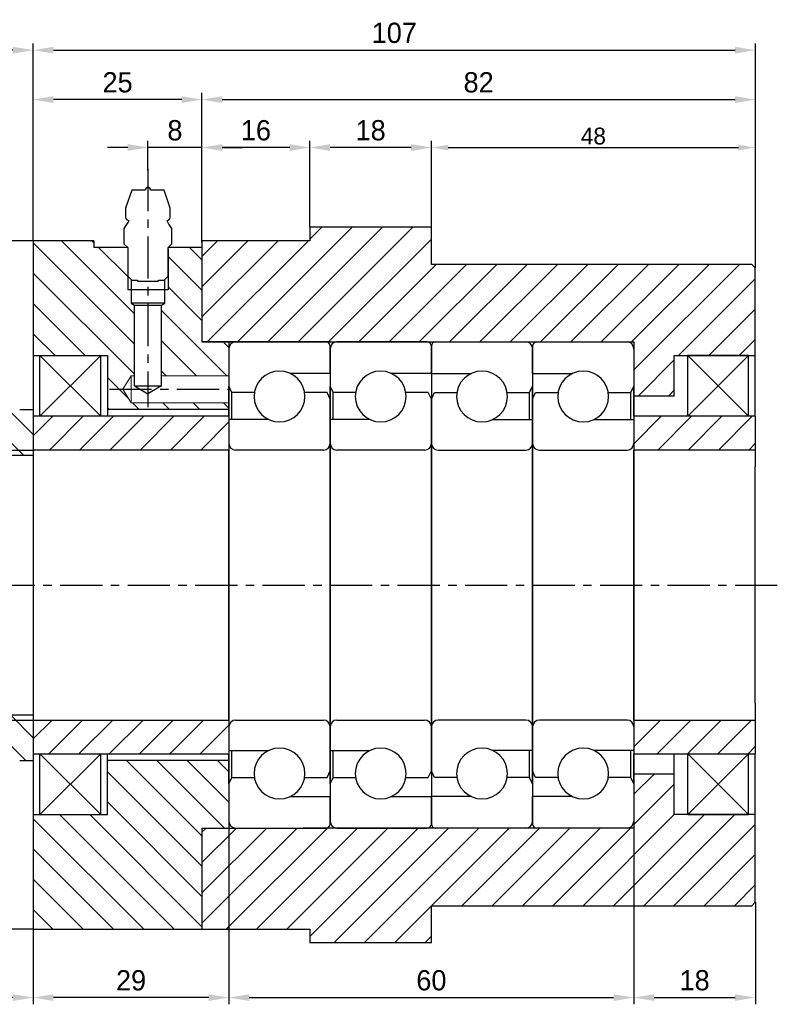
# Model space of a CAD drawing. Header units: millimetres. Extents: x -29 to 5648, y -387 to 3949.
# Tile 4 of 8: x 263 to 376, y 138 to 284. Entities that reach past the tile are written whole.
import ezdxf

# ---------------------------------------------------------------- set-up
doc = ezdxf.new("R2010")
doc.units = ezdxf.units.MM
doc.linetypes.add('CENTER', pattern=[2, 1.25, -0.25, 0.25, -0.25])
doc.layers.get('0').update_dxf_attribs({"linetype": 'CONTINUOUS'})
doc.layers.get('Defpoints').update_dxf_attribs({"linetype": 'CONTINUOUS'})
doc.layers.add('center', color=1, linetype='CENTER')
doc.layers.add('OUTLINE', color=7, linetype='CONTINUOUS')
doc.dimstyles.new('2.5', dxfattribs={"dimtxt": 2.5, "dimasz": 2.5, "dimexe": 0.6, "dimexo": 0, "dimgap": 0.4, "dimtad": 1, "dimdec": 3, "dimzin": 11, "dimdsep": 46, "dimtxsty": 'Standard', "dimcen": 0, "dimclrd": 5, "dimclre": 5, "dimclrt": 3, "dimadec": 0, "dimazin": 0, "dimtfac": 0.6, "dimtdec": 3, "dimtmove": 0, "dimatfit": 3, "dimfxl": 1.25, "dimtolj": 1, "dimtzin": 11, "dimarcsym": 0})
doc.dimstyles.new('3', dxfattribs={"dimtxt": 3, "dimasz": 3, "dimexe": 1, "dimexo": 0, "dimgap": 1, "dimtad": 1, "dimdec": 3, "dimzin": 11, "dimdsep": 46, "dimtxsty": 'Standard', "dimcen": 0, "dimclrd": 5, "dimclre": 5, "dimclrt": 3, "dimadec": 0, "dimazin": 0, "dimtfac": 0.6, "dimtdec": 3, "dimtmove": 0, "dimatfit": 3, "dimfxl": 1.25, "dimtolj": 1, "dimtzin": 11, "dimarcsym": 0})

# ---------------------------------------------------------------- blocks, each defined once
blk = doc.blocks.new('*D4099')
at = {"color": 5, "lineweight": -2, "ltscale": 5}
for p, q in [((282.45, 261.99), (282.45, 266.39)), ((290.45, 251.34), (290.45, 266.39)), ((279.45, 265.39), (276.45, 265.39)), ((290.45, 265.39), (282.45, 265.39)), ((293.45, 265.39), (296.45, 265.39))]:
    blk.add_line(p, q, dxfattribs=at)
at = {"color": 5}
for points in [[(279.45, 264.89), (279.45, 265.89), (282.45, 265.39)], [(293.45, 265.89), (293.45, 264.89), (290.45, 265.39)]]:
    blk.add_solid(points, dxfattribs=at)
at = {"layer": 'Defpoints', "color": 0}
for p in [(282.45, 265.39), (282.45, 261.99), (290.45, 251.34)]:
    blk.add_point(p, dxfattribs=at)
at = {"color": 3, "ltscale": 5, "insert": (286.45, 267.93), "char_height": 3, "attachment_point": 5}
blk.add_mtext('\\A1;8', dxfattribs=at)
blk = doc.blocks.new('*D4100')
at = {"color": 5, "lineweight": -2, "ltscale": 5}
for p, q in [((265.45, 251.58), (265.45, 273.49)), ((290.45, 251.58), (290.45, 273.49)), ((287.45, 272.49), (268.45, 272.49))]:
    blk.add_line(p, q, dxfattribs=at)
at = {"color": 5}
for points in [[(268.45, 272.99), (268.45, 271.99), (265.45, 272.49)], [(287.45, 271.99), (287.45, 272.99), (290.45, 272.49)]]:
    blk.add_solid(points, dxfattribs=at)
at = {"layer": 'Defpoints', "color": 0}
for p in [(265.45, 272.49), (265.45, 251.58), (290.45, 251.58)]:
    blk.add_point(p, dxfattribs=at)
at = {"color": 3, "ltscale": 5, "insert": (277.95, 275.03), "char_height": 3, "attachment_point": 5}
blk.add_mtext('\\A1;25', dxfattribs=at)
blk = doc.blocks.new('*D4101')
at = {"color": 5, "lineweight": -2, "ltscale": 5}
for p, q in [((290.45, 251.58), (290.45, 273.49)), ((372.45, 247.58), (372.45, 273.49)), ((293.45, 272.49), (369.45, 272.49))]:
    blk.add_line(p, q, dxfattribs=at)
at = {"color": 5}
for points in [[(293.45, 272.99), (293.45, 271.99), (290.45, 272.49)], [(369.45, 271.99), (369.45, 272.99), (372.45, 272.49)]]:
    blk.add_solid(points, dxfattribs=at)
at = {"layer": 'Defpoints', "color": 0}
for p in [(372.45, 272.49), (290.45, 251.58), (372.45, 247.58)]:
    blk.add_point(p, dxfattribs=at)
at = {"color": 3, "ltscale": 5, "insert": (331.45, 275.03), "char_height": 3, "attachment_point": 5}
blk.add_mtext('\\A1;82', dxfattribs=at)
blk = doc.blocks.new('*D4102')
at = {"color": 5, "lineweight": -2, "ltscale": 5}
for p, q in [((243.45, 229.58), (243.45, 280.81)), ((265.45, 251.58), (265.45, 280.81)), ((262.45, 279.81), (246.45, 279.81))]:
    blk.add_line(p, q, dxfattribs=at)
at = {"color": 5}
for points in [[(246.45, 280.31), (246.45, 279.31), (243.45, 279.81)], [(262.45, 279.31), (262.45, 280.31), (265.45, 279.81)]]:
    blk.add_solid(points, dxfattribs=at)
at = {"layer": 'Defpoints', "color": 0}
for p in [(243.45, 279.81), (265.45, 251.58), (243.45, 229.58)]:
    blk.add_point(p, dxfattribs=at)
at = {"color": 3, "ltscale": 5, "insert": (254.45, 282.32), "char_height": 3, "attachment_point": 5}
blk.add_mtext('\\A1;22', dxfattribs=at)
blk = doc.blocks.new('*D4103')
at = {"color": 5, "lineweight": -2, "ltscale": 5}
for p, q in [((265.45, 251.58), (265.45, 280.81)), ((372.45, 247.58), (372.45, 280.81)), ((268.45, 279.81), (369.45, 279.81))]:
    blk.add_line(p, q, dxfattribs=at)
at = {"color": 5}
for points in [[(268.45, 280.31), (268.45, 279.31), (265.45, 279.81)], [(369.45, 279.31), (369.45, 280.31), (372.45, 279.81)]]:
    blk.add_solid(points, dxfattribs=at)
at = {"layer": 'Defpoints', "color": 0}
for p in [(372.45, 279.81), (265.45, 251.58), (372.45, 247.58)]:
    blk.add_point(p, dxfattribs=at)
at = {"color": 3, "ltscale": 5, "insert": (318.95, 282.36), "char_height": 3, "attachment_point": 5}
blk.add_mtext('\\A1;107', dxfattribs=at)
blk = doc.blocks.new('*D4104')
at = {"color": 5, "lineweight": -2, "ltscale": 5}
for p, q in [((294.45, 164.58), (294.45, 138.47)), ((265.45, 149.58), (265.45, 138.47)), ((291.45, 139.47), (268.45, 139.47))]:
    blk.add_line(p, q, dxfattribs=at)
at = {"color": 5}
for points in [[(268.45, 139.97), (268.45, 138.97), (265.45, 139.47)], [(291.45, 138.97), (291.45, 139.97), (294.45, 139.47)]]:
    blk.add_solid(points, dxfattribs=at)
at = {"layer": 'Defpoints', "color": 0}
for p in [(294.45, 164.58), (265.45, 149.58), (265.45, 139.47)]:
    blk.add_point(p, dxfattribs=at)
at = {"color": 3, "ltscale": 5, "insert": (279.95, 142.01), "char_height": 3, "attachment_point": 5}
blk.add_mtext('\\A1;29', dxfattribs=at)
blk = doc.blocks.new('*D4105')
at = {"color": 5, "lineweight": -2, "ltscale": 5}
for p, q in [((243.45, 171.58), (243.45, 138.47)), ((265.45, 149.58), (265.45, 138.47)), ((262.45, 139.47), (246.45, 139.47))]:
    blk.add_line(p, q, dxfattribs=at)
at = {"color": 5}
for points in [[(246.45, 139.97), (246.45, 138.97), (243.45, 139.47)], [(262.45, 138.97), (262.45, 139.97), (265.45, 139.47)]]:
    blk.add_solid(points, dxfattribs=at)
at = {"layer": 'Defpoints', "color": 0}
for p in [(243.45, 171.58), (265.45, 149.58), (243.45, 139.47)]:
    blk.add_point(p, dxfattribs=at)
at = {"color": 3, "ltscale": 5, "insert": (254.45, 141.98), "char_height": 3, "attachment_point": 5}
blk.add_mtext('\\A1;22', dxfattribs=at)
blk = doc.blocks.new('*D4107')
at = {"color": 5, "lineweight": -2, "ltscale": 5}
for p, q in [((265.45, 251.58), (221.25, 251.58)), ((222.25, 248.58), (222.25, 152.58)), ((265.45, 149.58), (221.25, 149.58))]:
    blk.add_line(p, q, dxfattribs=at)
at = {"color": 5}
for points in [[(222.75, 248.58), (221.75, 248.58), (222.25, 251.58)], [(221.75, 152.58), (222.75, 152.58), (222.25, 149.58)]]:
    blk.add_solid(points, dxfattribs=at)
at = {"layer": 'Defpoints', "color": 0}
for p in [(265.45, 251.58), (222.25, 149.58), (265.45, 149.58)]:
    blk.add_point(p, dxfattribs=at)
at = {"color": 3, "ltscale": 5, "insert": (219.64, 200.58), "char_height": 3, "attachment_point": 5, "rotation": 90}
blk.add_mtext('\\A1;%%C102', dxfattribs=at)
blk = doc.blocks.new('*D4108')
at = {"color": 5, "lineweight": -2, "ltscale": 5}
for p, q in [((324.45, 253.58), (324.45, 265.99)), ((372.45, 247.58), (372.45, 265.99)), ((326.95, 265.39), (369.95, 265.39))]:
    blk.add_line(p, q, dxfattribs=at)
at = {"color": 5}
for points in [[(326.95, 265.8), (326.95, 264.97), (324.45, 265.39)], [(369.95, 264.97), (369.95, 265.8), (372.45, 265.39)]]:
    blk.add_solid(points, dxfattribs=at)
at = {"layer": 'Defpoints', "color": 0}
for p in [(372.45, 265.39), (324.45, 253.58), (372.45, 247.58)]:
    blk.add_point(p, dxfattribs=at)
at = {"color": 3, "ltscale": 5, "insert": (348.45, 267.07), "char_height": 2.5, "attachment_point": 5}
blk.add_mtext('\\A1;48', dxfattribs=at)
blk = doc.blocks.new('*D4109')
at = {"color": 5, "lineweight": -2, "ltscale": 5}
for p, q in [((306.45, 253.58), (306.45, 266.39)), ((324.45, 253.58), (324.45, 266.39)), ((321.45, 265.39), (309.45, 265.39))]:
    blk.add_line(p, q, dxfattribs=at)
at = {"color": 5}
for points in [[(309.45, 265.89), (309.45, 264.89), (306.45, 265.39)], [(321.45, 264.89), (321.45, 265.89), (324.45, 265.39)]]:
    blk.add_solid(points, dxfattribs=at)
at = {"layer": 'Defpoints', "color": 0}
for p in [(306.45, 265.39), (306.45, 253.58), (324.45, 253.58)]:
    blk.add_point(p, dxfattribs=at)
at = {"color": 3, "ltscale": 5, "insert": (315.45, 267.93), "char_height": 3, "attachment_point": 5}
blk.add_mtext('\\A1;18', dxfattribs=at)
blk = doc.blocks.new('*D4110')
at = {"color": 5, "lineweight": -2, "ltscale": 5}
for p, q in [((290.45, 251.58), (290.45, 266.39)), ((306.45, 253.58), (306.45, 266.39)), ((303.45, 265.39), (293.45, 265.39))]:
    blk.add_line(p, q, dxfattribs=at)
at = {"color": 5}
for points in [[(293.45, 265.89), (293.45, 264.89), (290.45, 265.39)], [(303.45, 264.89), (303.45, 265.89), (306.45, 265.39)]]:
    blk.add_solid(points, dxfattribs=at)
at = {"layer": 'Defpoints', "color": 0}
for p in [(290.45, 265.39), (306.45, 253.58), (290.45, 251.58)]:
    blk.add_point(p, dxfattribs=at)
at = {"color": 3, "ltscale": 5, "insert": (298.45, 267.93), "char_height": 3, "attachment_point": 5}
blk.add_mtext('\\A1;16', dxfattribs=at)
blk = doc.blocks.new('*D4111')
at = {"color": 5, "lineweight": -2, "ltscale": 5}
for p, q in [((294.45, 164.58), (294.45, 138.47)), ((354.45, 164.58), (354.45, 138.47)), ((297.45, 139.47), (351.45, 139.47))]:
    blk.add_line(p, q, dxfattribs=at)
at = {"color": 5}
for points in [[(297.45, 139.97), (297.45, 138.97), (294.45, 139.47)], [(351.45, 138.97), (351.45, 139.97), (354.45, 139.47)]]:
    blk.add_solid(points, dxfattribs=at)
at = {"layer": 'Defpoints', "color": 0}
for p in [(294.45, 164.58), (354.45, 164.58), (354.45, 139.47)]:
    blk.add_point(p, dxfattribs=at)
at = {"color": 3, "ltscale": 5, "insert": (324.45, 142.01), "char_height": 3, "attachment_point": 5}
blk.add_mtext('\\A1;60', dxfattribs=at)
blk = doc.blocks.new('*D4112')
at = {"color": 5, "lineweight": -2, "ltscale": 5}
for p, q in [((354.45, 164.58), (354.45, 138.47)), ((372.45, 153.58), (372.45, 138.47)), ((357.45, 139.47), (369.45, 139.47))]:
    blk.add_line(p, q, dxfattribs=at)
at = {"color": 5}
for points in [[(357.45, 139.97), (357.45, 138.97), (354.45, 139.47)], [(369.45, 138.97), (369.45, 139.97), (372.45, 139.47)]]:
    blk.add_solid(points, dxfattribs=at)
at = {"layer": 'Defpoints', "color": 0}
for p in [(354.45, 164.58), (372.45, 153.58), (372.45, 139.47)]:
    blk.add_point(p, dxfattribs=at)
at = {"color": 3, "ltscale": 5, "insert": (363.45, 142.02), "char_height": 3, "attachment_point": 5}
blk.add_mtext('\\A1;18', dxfattribs=at)

msp = doc.modelspace()

# ---------------------------------------------------------------- hatches: boundary and pattern name
at = {"ltscale": 5, "transparency": 33554687}
h = msp.add_hatch(dxfattribs=at)
h.set_pattern_fill('ANSI31', color=5, style=0)
h.set_pattern_definition([(45, (-1486.7413, 1583.7393), (-2.245064, 2.245064), [])])
h.paths.add_polyline_path([(290.4457, 236.5813), (294.4457, 236.5813), (295.4457, 236.5813), (308.8471, 236.5813), (309.4457, 236.5813), (310.4457, 236.5813), (323.8471, 236.5813), (325.0457, 236.5813), (338.4475, 236.5813), (340.0457, 236.5813), (353.4457, 236.5813), (354.4457, 236.5813), (354.4457, 235.5813), (354.4457, 230.0463), (354.4457, 228.5813), (360.4457, 228.5813), (360.4457, 234.5813), (362.4457, 234.5813), (371.4457, 234.5813), (372.4457, 234.5813), (372.4457, 247.5813), (371.9457, 248.0813), (324.4457, 248.0813), (324.4457, 253.5813), (306.4457, 253.5813), (306.4457, 251.5813), (290.4457, 251.5813), (290.4457, 250.5813), (290.4457, 240.8313)])
h.paths.add_polyline_path([(308.8471, 164.5813), (305.4457, 164.5813), (295.4457, 164.5813), (294.4457, 164.5813), (290.4457, 164.5813), (290.4457, 160.3313), (290.4457, 160.0813), (290.4457, 159.5813), (290.4457, 153.8313), (290.4457, 149.5813), (306.4457, 149.5813), (306.4457, 147.5813), (324.4457, 147.5813), (324.4457, 153.0813), (371.9457, 153.0813), (372.4457, 153.5813), (372.4457, 166.5813), (371.4457, 166.5813), (362.4457, 166.5813), (360.4457, 166.5813), (360.4457, 172.5813), (354.4457, 172.5813), (354.4457, 171.1163), (354.4457, 165.5813), (354.4457, 164.5813), (353.4457, 164.5813), (340.0444, 164.5813), (338.4457, 164.5813), (325.0444, 164.5813), (323.8457, 164.5813), (310.444, 164.5813)])
h = msp.add_hatch(dxfattribs=at)
h.set_pattern_fill('ANSI31', color=5, angle=90, style=0)
h.set_pattern_definition([(135, (-1352.4146, 1366.2464), (-2.245064, -2.245064), [])])
h.paths.add_polyline_path([(294.4457, 231.5813), (294.4457, 235.5822), (294.4457, 236.5813), (290.4457, 236.5813), (290.4457, 240.8313), (290.4457, 241.0813), (290.4457, 241.5813), (290.4457, 247.3313), (290.4457, 250.5813), (285.4457, 250.5813), (285.4457, 246.3448), (285.4457, 244.3313), (284.9457, 244.3313), (284.9457, 242.3313), (284.4457, 242.0309), (284.4457, 231.5813)])
h.paths.add_polyline_path([(279.9457, 227.5813), (278.744, 229.5813), (279.9457, 231.5813), (280.4457, 231.5813), (280.4457, 242.0309), (279.9457, 242.3313), (279.9457, 244.3313), (279.4457, 244.3313), (279.4457, 246.3448), (279.4457, 250.5813), (274.4457, 250.5813), (274.4457, 251.5813), (265.4457, 251.5813), (265.4457, 234.5813), (266.4457, 234.5813), (275.4457, 234.5813), (276.4457, 234.5813), (276.4457, 226.5813), (294.4457, 226.5813), (294.4457, 227.5813), (282.4457, 227.5813)])
h.paths.add_polyline_path([(290.4457, 159.5813), (290.4457, 160.0813), (290.4457, 160.3313), (290.4457, 164.5813), (294.4457, 164.5813), (294.4457, 165.5804), (294.4457, 171.1163), (294.4457, 174.5813), (276.4457, 174.5813), (276.4457, 166.5813), (275.4457, 166.5813), (266.4457, 166.5813), (265.4457, 166.5813), (265.4457, 149.5813), (290.4457, 149.5813), (290.4457, 153.8313)])
h = msp.add_hatch(dxfattribs=at)
h.set_pattern_fill('ANSI31', color=5, style=0)
h.set_pattern_definition([(45, (-1352.4146, 1366.2464), (-2.245064, 2.245064), [])])
h.paths.add_polyline_path([(266.4457, 225.5813), (265.4457, 225.5813), (265.4457, 220.5813), (294.4457, 220.5813), (294.4457, 221.5804), (294.4457, 225.0813), (294.4457, 225.5813), (276.4457, 225.5813), (275.4457, 225.5813)])
h.paths.add_polyline_path([(294.4457, 179.5822), (294.4457, 180.5813), (265.4457, 180.5813), (265.4457, 175.5813), (266.4457, 175.5813), (275.4457, 175.5813), (276.4457, 175.5813), (286.4457, 175.5813), (294.4457, 175.5813), (294.4457, 176.0813)])
at = {"layer": 'OUTLINE', "ltscale": 5}
h = msp.add_hatch(dxfattribs=at)
h.set_pattern_fill('ANSI31', color=5, angle=90, style=0)
h.set_pattern_definition([(135, (-2793.8662, -758.939), (-2.245064, -2.245064), [])])
h.paths.add_polyline_path([(265.4457, 226.5813), (263.4457, 226.5813), (261.7137, 229.5813), (251.3404, 229.5813, 0.1316525), (251.1529, 229.5311), (249.9409, 228.8313), (252.3784, 224.6094), (252.2137, 223.9947), (254.1844, 220.5813), (265.4457, 220.5813)])
h.paths.add_polyline_path([(244.7448, 225.8313), (243.6332, 225.1896, 0.26794919), (243.4457, 224.8648), (243.4457, 220.5813), (248.2955, 220.5813), (247.7595, 221.5097), (247.6945, 221.4722), (247.1823, 221.6094)])
h.paths.add_polyline_path([(265.4457, 180.5813), (243.4457, 180.5813), (243.4457, 177.6711), (243.6784, 177.4813), (247.3031, 177.4813), (248.5906, 175.3313), (247.3031, 173.1813), (243.6784, 173.1813), (243.4457, 172.9915), (243.4457, 171.5813), (250.6677, 171.5813), (250.9457, 171.9177), (250.9457, 176.1926), (253.4457, 177.3234), (255.9457, 176.1926), (255.9457, 171.9177), (256.2237, 171.5813), (261.7137, 171.5813), (263.4457, 174.5813), (265.4457, 174.5813)])
h.paths.add_polyline_path([(265.4457, 181.3313), (243.4457, 181.3313), (243.4457, 180.5813), (265.4457, 180.5813)])
h.paths.add_polyline_path([(265.4457, 220.5813), (254.1844, 220.5813), (254.6175, 219.8313), (265.4457, 219.8313)])
h.paths.add_polyline_path([(248.2955, 220.5813), (243.4457, 220.5813), (243.4457, 219.8313), (248.7285, 219.8313)])
h = msp.add_hatch(dxfattribs=at)
h.set_pattern_fill('ANSI31', color=5, style=0)
h.set_pattern_definition([(45, (-2763.3035, -758.939), (-2.245064, 2.245064), [])])
h.paths.add_polyline_path([(372.4457, 225.5813), (354.4457, 225.5813), (354.4457, 220.5813), (372.4457, 220.5813)])
h.paths.add_polyline_path([(372.4457, 180.5813), (354.4457, 180.5813), (354.4457, 175.5813), (372.4457, 175.5813)])

# ---------------------------------------------------------------- linework, layer by layer
at = {"ltscale": 5}
for p, q in [((324.4457, 253.5813), (306.4457, 253.5813)), ((306.4457, 251.5813), (290.4457, 251.5813)), ((284.9457, 242.3313), (284.9457, 245.8448)), ((280.4457, 230.0813), (280.4457, 242.0309)), ((280.4457, 242.0309), (284.4457, 242.0309)), ((284.4457, 230.0813), (284.4457, 242.0309)), ((266.4457, 225.5813), (266.4457, 234.5813)), ((280.4457, 230.0813), (284.4457, 230.0813)), ((324.4457, 147.5813), (306.4457, 147.5813))]:
    msp.add_line(p, q, dxfattribs=at)
at = {"color": 5}
for p, q in [((279.4457, 250.3313), (279.4457, 244.3313)), ((285.4457, 250.3313), (285.4457, 244.3313))]:
    msp.add_line(p, q, dxfattribs=at)
for p, q in [((279.9457, 245.8448), (279.9457, 242.3313)), ((285.4457, 244.3313), (279.4457, 244.3313)), ((279.9457, 242.3313), (280.4457, 242.0309)), ((284.9457, 242.3313), (279.9457, 242.3313)), ((284.4457, 242.0309), (284.9457, 242.3313)), ((280.4457, 230.0813), (282.4457, 228.9265)), ((284.4457, 230.0813), (282.4457, 228.9265))]:
    msp.add_line(p, q)
at = {"color": 7, "linetype": 'Continuous', "lineweight": 15}
for p, q in [((294.4457, 235.5813), (294.4457, 230.0463)), ((278.744, 229.5813), (279.9457, 231.5813)), ((279.9457, 227.5813), (279.9457, 231.5813)), ((279.9457, 231.5813), (280.4457, 231.5813)), ((284.4457, 231.5813), (294.4457, 231.5813)), ((279.9457, 227.5813), (278.744, 229.5813)), ((294.4457, 225.5813), (294.4457, 230.0463)), ((294.4457, 227.5813), (279.9457, 227.5813)), ((294.4457, 225.5813), (294.4457, 220.5813)), ((294.4457, 225.0813), (294.4457, 221.5813)), ((294.4457, 180.5813), (294.4457, 220.5813))]:
    msp.add_line(p, q, dxfattribs=at)
at = {"layer": 'center', "ltscale": 5}
for p, q in [((282.4457, 262.2313), (282.4457, 226.9265)), ((276.744, 229.5813), (294.4457, 229.5813)), ((239.4457, 200.5813), (376.4457, 200.5813))]:
    msp.add_line(p, q, dxfattribs=at)
at = {"layer": 'OUTLINE'}
for p, q in [((280.0457, 259.0813), (279.1457, 256.3813)), ((282.0457, 259.0813), (280.0457, 259.0813)), ((284.8457, 259.0813), (282.8457, 259.0813)), ((285.7457, 256.3813), (284.8457, 259.0813)), ((279.1457, 256.3813), (279.1457, 255.0813)), ((285.7457, 255.0813), (285.7457, 256.3813)), ((278.9457, 251.0813), (278.9457, 253.3847)), ((285.9457, 253.3847), (285.9457, 251.0813)), ((306.4457, 253.5813), (306.4457, 251.5813)), ((324.4457, 248.0813), (324.4457, 253.5813)), ((274.4457, 251.5813), (265.4457, 251.5813)), ((265.4457, 251.5813), (265.4457, 166.5813)), ((274.4457, 251.5813), (274.4457, 250.5813)), ((278.9457, 251.0813), (279.4457, 250.5813)), ((285.4457, 250.5813), (285.9457, 251.0813)), ((290.4457, 251.5813), (290.4457, 247.3313)), ((290.4457, 251.5813), (290.4457, 241.0813)), ((279.4457, 250.5813), (274.4457, 250.5813)), ((279.4457, 250.5813), (279.4457, 246.3448)), ((290.4457, 250.5813), (285.4457, 250.5813)), ((285.4457, 246.3448), (285.4457, 250.5813)), ((290.4457, 250.5813), (290.4457, 236.5813)), ((371.9457, 248.0813), (324.4457, 248.0813)), ((372.4457, 247.5813), (371.9457, 248.0813)), ((372.4457, 234.5813), (372.4457, 247.5813)), ((279.4457, 246.3448), (280.0592, 245.7313)), ((280.0592, 245.7313), (280.8893, 245.7313)), ((280.8893, 245.7313), (280.8893, 245.6332)), ((280.9412, 245.5813), (283.9502, 245.5813)), ((284.0021, 245.7313), (284.8322, 245.7313)), ((284.0021, 245.6332), (284.0021, 245.7313)), ((284.8322, 245.7313), (285.4457, 246.3448)), ((290.4457, 241.5813), (290.4457, 236.5813)), ((290.4457, 240.8313), (290.4457, 236.5813)), ((290.4457, 240.8313), (290.4457, 236.5813)), ((294.4457, 236.5813), (290.4457, 236.5813)), ((309.4457, 236.5813), (290.4457, 236.5813)), ((290.4457, 236.5813), (354.4457, 236.5813)), ((294.4457, 236.5813), (294.4457, 164.5813)), ((294.4457, 236.5813), (294.4457, 164.5813)), ((308.8457, 236.5813), (295.4457, 236.5813)), ((323.8457, 236.5813), (310.4457, 236.5813)), ((325.0457, 236.5813), (338.4457, 236.5813)), ((340.0457, 236.5813), (353.4457, 236.5813)), ((354.4457, 236.5813), (354.4457, 164.5813)), ((294.4457, 235.5813), (294.4457, 230.0463)), ((309.4457, 235.9813), (309.4457, 231.9313)), ((309.4457, 231.9313), (309.4457, 235.9813)), ((309.4457, 235.5813), (309.4457, 230.0463)), ((324.4457, 235.9813), (324.4457, 231.9313)), ((324.4457, 231.9313), (324.4457, 235.9813)), ((324.4457, 235.9813), (324.4457, 231.9313)), ((324.4457, 231.9313), (324.4457, 235.9813)), ((339.4457, 235.9813), (339.4457, 231.9313)), ((339.4457, 231.9313), (339.4457, 235.9813)), ((339.4457, 235.5813), (339.4457, 230.0463)), ((354.4457, 235.5813), (354.4457, 230.0463)), ((265.4457, 234.5813), (276.4457, 234.5813)), ((275.4457, 225.5813), (275.4457, 234.5813)), ((276.4457, 234.5813), (276.4457, 225.5813)), ((360.4457, 234.5813), (372.4457, 234.5813)), ((360.4457, 228.5813), (360.4457, 234.5813)), ((371.4457, 234.5813), (362.4457, 234.5813)), ((362.4457, 225.5813), (362.4457, 234.5813)), ((371.4457, 225.5813), (371.4457, 234.5813)), ((372.4457, 225.5813), (372.4457, 234.5813)), ((309.4457, 231.9313), (303.5153, 231.9313)), ((309.4457, 231.9313), (309.4457, 228.1163)), ((324.4457, 231.9313), (318.5153, 231.9313)), ((324.4457, 231.9313), (324.4457, 228.1163)), ((324.4457, 231.9313), (330.3762, 231.9313)), ((324.4457, 231.9313), (324.4457, 228.1163)), ((339.4457, 231.9313), (339.4457, 228.1163)), ((339.4457, 231.9313), (345.3762, 231.9313)), ((294.8957, 229.0813), (294.4457, 230.0463)), ((294.4457, 225.5813), (294.4457, 230.0463)), ((298.2224, 229.0813), (294.8957, 229.0813)), ((294.8957, 225.0813), (294.8957, 229.0813)), ((308.9957, 229.0813), (305.6691, 229.0813)), ((309.4457, 228.1163), (308.9957, 229.0813)), ((309.8957, 229.0813), (309.4457, 230.0463)), ((309.4457, 225.5813), (309.4457, 230.0463)), ((313.2224, 229.0813), (309.8957, 229.0813)), ((309.8957, 225.0813), (309.8957, 229.0813)), ((323.9957, 229.0813), (320.6691, 229.0813)), ((324.4457, 228.1163), (323.9957, 229.0813)), ((324.4457, 228.1163), (324.8957, 229.0813)), ((324.8957, 229.0813), (328.2224, 229.0813)), ((335.6691, 229.0813), (338.9957, 229.0813)), ((338.9957, 229.0813), (339.4457, 230.0463)), ((338.9957, 225.0813), (338.9957, 229.0813)), ((339.4457, 225.5813), (339.4457, 230.0463)), ((339.4457, 228.1163), (339.8957, 229.0813)), ((339.8957, 229.0813), (343.2224, 229.0813)), ((350.6691, 229.0813), (353.9957, 229.0813)), ((353.9957, 229.0813), (354.4457, 230.0463)), ((353.9957, 225.0813), (353.9957, 229.0813)), ((354.4457, 225.5813), (354.4457, 230.0463)), ((309.4457, 228.1163), (309.4457, 221.5813)), ((309.4457, 221.5813), (309.4457, 228.1163)), ((324.4457, 228.1163), (324.4457, 221.5813)), ((324.4457, 221.5813), (324.4457, 228.1163)), ((324.4457, 228.1163), (324.4457, 221.5813)), ((324.4457, 221.5813), (324.4457, 228.1163)), ((339.4457, 228.1163), (339.4457, 221.5813)), ((339.4457, 221.5813), (339.4457, 228.1163)), ((263.4457, 226.5813), (265.4457, 226.5813)), ((294.4457, 226.5813), (276.4457, 226.5813)), ((294.4457, 225.5813), (265.4457, 225.5813)), ((294.4457, 225.5813), (294.4457, 220.5813)), ((300.3762, 225.0813), (294.4457, 225.0813)), ((294.4457, 225.0813), (294.4457, 221.5813)), ((309.4457, 225.5813), (309.4457, 220.5813)), ((315.3762, 225.0813), (309.4457, 225.0813)), ((309.4457, 225.0813), (309.4457, 221.5813)), ((333.5153, 225.0813), (339.4457, 225.0813)), ((339.4457, 225.5813), (339.4457, 220.5813)), ((339.4457, 225.0813), (339.4457, 221.5813)), ((348.5153, 225.0813), (354.4457, 225.0813)), ((372.4457, 225.5813), (354.4457, 225.5813)), ((354.4457, 225.5813), (354.4457, 220.5813)), ((354.4457, 225.0813), (354.4457, 221.5813)), ((371.4457, 225.5813), (362.4457, 225.5813)), ((372.4457, 225.5813), (372.4457, 218.0813)), ((294.4457, 220.5813), (265.4457, 220.5813)), ((294.4457, 180.5813), (294.4457, 220.5813)), ((308.4457, 220.5813), (295.4457, 220.5813)), ((309.4457, 180.5813), (309.4457, 220.5813)), ((323.4457, 220.5813), (310.4457, 220.5813)), ((325.4457, 220.5813), (338.4457, 220.5813)), ((339.4457, 180.5813), (339.4457, 220.5813)), ((340.4457, 220.5813), (353.4457, 220.5813)), ((372.4457, 220.5813), (354.4457, 220.5813)), ((354.4457, 180.5813), (354.4457, 220.5813)), ((243.4457, 219.8313), (265.4457, 219.8313)), ((372.4457, 183.0813), (372.4457, 218.0813)), ((372.4457, 183.0813), (372.4457, 175.5813)), ((243.4457, 181.3313), (265.4457, 181.3313)), ((265.4457, 180.5813), (294.4457, 180.5813)), ((294.4457, 180.5813), (294.4457, 175.5813)), ((294.4457, 179.5813), (294.4457, 176.0813)), ((295.4457, 180.5813), (308.4457, 180.5813)), ((309.4457, 180.5813), (309.4457, 175.5813)), ((309.4457, 179.5813), (309.4457, 176.0813)), ((309.4457, 179.5813), (309.4457, 173.0463)), ((309.4457, 173.0463), (309.4457, 179.5813)), ((310.4457, 180.5813), (323.4457, 180.5813)), ((324.4457, 179.5813), (324.4457, 173.0463)), ((324.4457, 173.0463), (324.4457, 179.5813)), ((324.4457, 179.5813), (324.4457, 173.0463)), ((324.4457, 173.0463), (324.4457, 179.5813)), ((338.4457, 180.5813), (325.4457, 180.5813)), ((339.4457, 180.5813), (339.4457, 175.5813)), ((339.4457, 179.5813), (339.4457, 173.0463)), ((339.4457, 173.0463), (339.4457, 179.5813)), ((339.4457, 179.5813), (339.4457, 176.0813)), ((353.4457, 180.5813), (340.4457, 180.5813)), ((354.4457, 180.5813), (372.4457, 180.5813)), ((354.4457, 180.5813), (354.4457, 175.5813)), ((354.4457, 179.5813), (354.4457, 176.0813)), ((265.4457, 175.5813), (286.4457, 175.5813)), ((265.4457, 175.5813), (294.4457, 175.5813)), ((266.4457, 166.5813), (266.4457, 175.5813)), ((275.4457, 166.5813), (275.4457, 175.5813)), ((276.4457, 166.5813), (276.4457, 175.5813)), ((294.4457, 176.0813), (300.3762, 176.0813)), ((294.4457, 171.1163), (294.4457, 175.5813)), ((294.8957, 172.0813), (294.8957, 176.0813)), ((309.4457, 176.0813), (315.3762, 176.0813)), ((309.4457, 171.1163), (309.4457, 175.5813)), ((309.8957, 172.0813), (309.8957, 176.0813)), ((339.4457, 176.0813), (333.5153, 176.0813)), ((338.9957, 172.0813), (338.9957, 176.0813)), ((339.4457, 171.1163), (339.4457, 175.5813)), ((354.4457, 176.0813), (348.5153, 176.0813)), ((353.9957, 172.0813), (353.9957, 176.0813)), ((354.4457, 175.5813), (372.4457, 175.5813)), ((354.4457, 171.1163), (354.4457, 175.5813)), ((360.4457, 172.5813), (360.4457, 175.5813)), ((362.4457, 175.5813), (371.4457, 175.5813)), ((362.4457, 166.5813), (362.4457, 175.5813)), ((371.4457, 166.5813), (371.4457, 175.5813)), ((372.4457, 166.5813), (372.4457, 175.5813)), ((263.4457, 174.5813), (265.4457, 174.5813)), ((294.4457, 174.5813), (276.4457, 174.5813)), ((308.9957, 172.0813), (309.4457, 173.0463)), ((309.4457, 173.0463), (309.4457, 169.2313)), ((323.9957, 172.0813), (324.4457, 173.0463)), ((324.4457, 173.0463), (324.4457, 169.2313)), ((324.8957, 172.0813), (324.4457, 173.0463)), ((324.4457, 173.0463), (324.4457, 169.2313)), ((339.4457, 173.0463), (339.4457, 169.2313)), ((339.8957, 172.0813), (339.4457, 173.0463)), ((360.4457, 172.5813), (354.4457, 172.5813)), ((360.4457, 166.5813), (360.4457, 172.5813)), ((294.4457, 171.1163), (294.8957, 172.0813)), ((294.4457, 171.1163), (294.4457, 165.5813)), ((294.8957, 172.0813), (298.2224, 172.0813)), ((305.6691, 172.0813), (308.9957, 172.0813)), ((309.4457, 171.1163), (309.8957, 172.0813)), ((309.4457, 171.1163), (309.4457, 165.5813)), ((309.8957, 172.0813), (313.2224, 172.0813)), ((320.6691, 172.0813), (323.9957, 172.0813)), ((328.2224, 172.0813), (324.8957, 172.0813)), ((338.9957, 172.0813), (335.6691, 172.0813)), ((339.4457, 171.1163), (338.9957, 172.0813)), ((339.4457, 171.1163), (339.4457, 165.5813)), ((343.2224, 172.0813), (339.8957, 172.0813)), ((353.9957, 172.0813), (350.6691, 172.0813)), ((354.4457, 171.1163), (353.9957, 172.0813)), ((354.4457, 171.1163), (354.4457, 165.5813)), ((303.5153, 169.2313), (309.4457, 169.2313)), ((309.4457, 169.2313), (309.4457, 165.1813)), ((309.4457, 165.1813), (309.4457, 169.2313)), ((318.5153, 169.2313), (324.4457, 169.2313)), ((324.4457, 169.2313), (324.4457, 165.1813)), ((324.4457, 165.1813), (324.4457, 169.2313)), ((330.3762, 169.2313), (324.4457, 169.2313)), ((324.4457, 169.2313), (324.4457, 165.1813)), ((324.4457, 165.1813), (324.4457, 169.2313)), ((339.4457, 169.2313), (339.4457, 165.1813)), ((339.4457, 165.1813), (339.4457, 169.2313)), ((345.3762, 169.2313), (339.4457, 169.2313)), ((265.4457, 166.5813), (265.4457, 149.5813)), ((265.4457, 166.5813), (276.4457, 166.5813)), ((372.4457, 166.5813), (360.4457, 166.5813)), ((362.4457, 166.5813), (371.4457, 166.5813)), ((372.4457, 153.5813), (372.4457, 166.5813)), ((290.4457, 164.5813), (294.4457, 164.5813)), ((290.4457, 164.5813), (290.4457, 160.3313)), ((290.4457, 164.5813), (290.4457, 159.5813)), ((290.4457, 164.5813), (290.4457, 160.3313)), ((290.4457, 164.5813), (290.4457, 159.5813)), ((290.4457, 164.5813), (308.8457, 164.5813)), ((295.4457, 164.5813), (308.8457, 164.5813)), ((354.4457, 164.5813), (305.4457, 164.5813)), ((310.4457, 164.5813), (323.8457, 164.5813)), ((338.4457, 164.5813), (325.0457, 164.5813)), ((353.4457, 164.5813), (340.0457, 164.5813)), ((290.4457, 160.0813), (290.4457, 149.5813)), ((290.4457, 160.0813), (290.4457, 149.5813)), ((290.4457, 153.8313), (290.4457, 149.5813)), ((290.4457, 153.8313), (290.4457, 149.5813)), ((371.9457, 153.0813), (372.4457, 153.5813)), ((324.4457, 153.0813), (371.9457, 153.0813)), ((324.4457, 147.5813), (324.4457, 153.0813)), ((265.4457, 149.5813), (290.4457, 149.5813)), ((290.4457, 149.5813), (306.4457, 149.5813)), ((306.4457, 149.5813), (306.4457, 147.5813))]:
    msp.add_line(p, q, dxfattribs=at)
at = {"layer": 'OUTLINE', "ltscale": 5}
for p, q in [((275.4457, 234.5813), (266.4457, 225.5813)), ((266.4457, 234.5813), (275.4457, 225.5813)), ((371.4457, 234.5813), (362.4457, 225.5813)), ((362.4457, 234.5813), (371.4457, 225.5813)), ((360.4457, 228.5813), (354.4457, 228.5813)), ((275.4457, 175.5813), (266.4457, 166.5813)), ((266.4457, 175.5813), (275.4457, 166.5813)), ((371.4457, 175.5813), (362.4457, 166.5813)), ((362.4457, 175.5813), (371.4457, 166.5813))]:
    msp.add_line(p, q, dxfattribs=at)
at = {"layer": 'OUTLINE', "color": 5}
for p, q in [((243.4457, 220.5813), (265.4457, 220.5813)), ((243.4457, 180.5813), (265.4457, 180.5813))]:
    msp.add_line(p, q, dxfattribs=at)
at = {"layer": 'OUTLINE'}
for centre, radius, start, end in [((282.4457, 259.0813), 0.4, 0, 180), ((274.1514, 256.9923), 6, 323.039247, 336.307361), ((279.6457, 255.0813), 0.5, 180, 270), ((285.2457, 255.0813), 0.5, 270, 0), ((290.74, 256.9923), 6, 203.692639, 216.960753), ((280.9412, 245.6332), 0.0519, 180, 270), ((283.9502, 245.6332), 0.0519, 270, 0), ((295.4457, 235.5813), 1, 90, 180), ((308.8457, 235.9813), 0.6, 0, 90), ((310.4457, 235.5813), 1, 90, 180), ((323.8457, 235.9813), 0.6, 0, 90), ((325.0457, 235.9813), 0.6, 90, 180), ((338.4457, 235.5813), 1, 0, 90), ((340.0457, 235.9813), 0.6, 90, 180), ((353.4457, 235.5813), 1, 0, 90), ((301.9457, 228.5063), 3.7675, 90, 270), ((301.9457, 228.5063), 3.7675, 270, 90), ((316.9457, 228.5063), 3.7675, 90, 270), ((316.9457, 228.5063), 3.7675, 270, 90), ((331.9457, 228.5063), 3.7675, 90, 270), ((331.9457, 228.5063), 3.7675, 270, 90), ((346.9457, 228.5063), 3.7675, 90, 270), ((346.9457, 228.5063), 3.7675, 270, 90), ((295.4457, 221.5813), 1, 180, 270), ((308.4457, 221.5813), 1, 270, 0), ((310.4457, 221.5813), 1, 180, 270), ((323.4457, 221.5813), 1, 270, 0), ((325.4457, 221.5813), 1, 180, 270), ((338.4457, 221.5813), 1, 270, 0), ((340.4457, 221.5813), 1, 180, 270), ((353.4457, 221.5813), 1, 270, 0), ((295.4457, 179.5813), 1, 90, 180), ((308.4457, 179.5813), 1, 0, 90), ((310.4457, 179.5813), 1, 90, 180), ((323.4457, 179.5813), 1, 0, 90), ((325.4457, 179.5813), 1, 90, 180), ((338.4457, 179.5813), 1, 0, 90), ((340.4457, 179.5813), 1, 90, 180), ((353.4457, 179.5813), 1, 0, 90), ((301.9457, 172.6563), 3.7675, 90, 270), ((301.9457, 172.6563), 3.7675, 270, 90), ((316.9457, 172.6563), 3.7675, 90, 270), ((316.9457, 172.6563), 3.7675, 270, 90), ((331.9457, 172.6563), 3.7675, 90, 270), ((331.9457, 172.6563), 3.7675, 270, 90), ((346.9457, 172.6563), 3.7675, 90, 270), ((346.9457, 172.6563), 3.7675, 270, 90), ((295.4457, 165.5813), 1, 180, 270), ((308.8457, 165.1813), 0.6, 270, 0), ((310.4457, 165.5813), 1, 180, 270), ((323.8457, 165.1813), 0.6, 270, 0), ((325.0457, 165.1813), 0.6, 180, 270), ((338.4457, 165.5813), 1, 270, 0), ((340.0457, 165.1813), 0.6, 180, 270), ((353.4457, 165.5813), 1, 270, 0)]:
    msp.add_arc(centre, radius, start, end, dxfattribs=at)
for points, knots in [([(309.4457, 179.5813), (309.4457, 179.5989), (309.4457, 179.634), (309.4457, 179.9302), (309.4457, 180.4237), (309.4457, 181.1532), (309.4457, 182.0865), (309.4457, 183.2106), (309.4457, 184.5056), (309.4457, 186.0915), (309.4457, 187.995), (309.4457, 190.2116), (309.4457, 192.5427), (309.4457, 194.9943), (309.4457, 197.5818), (309.4457, 200.072), (309.4457, 202.3924), (309.4457, 204.5119), (309.4457, 206.6056), (309.4457, 208.6495), (309.4457, 210.6081), (309.4457, 212.4465), (309.4457, 214.1495), (309.4457, 215.8456), (309.4457, 217.4631), (309.4457, 218.9043), (309.4457, 220.038), (309.4457, 220.8806), (309.4457, 221.4229), (309.4457, 221.5759), (309.4457, 221.5808), (309.4457, 221.5813)], [0, 0, 0, 0, 0.02979686, 0.0596076, 0.09245977, 0.12530378, 0.15815596, 0.19099997, 0.22316767, 0.25532738, 0.29647295, 0.33649133, 0.3753024, 0.41412064, 0.45413891, 0.49527741, 0.52744511, 0.55960483, 0.592457, 0.62530101, 0.65815319, 0.69099721, 0.7231649, 0.75532461, 0.79647019, 0.83648315, 0.87529959, 0.91411247, 0.95413615, 0.99527465, 1, 1, 1, 1]), ([(309.4457, 220.9474), (309.4457, 220.9452), (309.4457, 220.7774), (309.4457, 220.2022), (309.4457, 219.2645), (309.4457, 218.1789), (309.4457, 216.9108), (309.4457, 215.4565), (309.4457, 213.8459), (309.4457, 212.105), (309.4457, 210.2578), (309.4457, 208.1445), (309.4457, 205.7675), (309.4457, 203.1686), (309.4457, 200.5811), (309.4457, 197.9937), (309.4457, 195.3948), (309.4457, 193.0178), (309.4457, 190.9046), (309.4457, 189.0573), (309.4457, 187.3166), (309.4457, 185.7058), (309.4457, 184.2521), (309.4457, 182.9821), (309.4457, 181.9029), (309.4457, 180.9399), (309.4457, 180.1767), (309.4457, 179.6726), (309.4457, 179.6114), (309.4457, 179.5813)], [0, 0, 0, 0, 0.00061855, 0.04525047, 0.08014981, 0.11504049, 0.15068243, 0.1863155, 0.22195744, 0.25759051, 0.29248986, 0.32738053, 0.37202014, 0.41543681, 0.45754367, 0.49965831, 0.54307488, 0.5877068, 0.62260614, 0.65749682, 0.69313876, 0.72877183, 0.76441377, 0.80004685, 0.83494619, 0.86983686, 0.91447647, 0.95789314, 1, 1, 1, 1]), ([(324.4457, 179.5813), (324.4457, 179.5989), (324.4457, 179.634), (324.4457, 179.9302), (324.4457, 180.4237), (324.4457, 181.1532), (324.4457, 182.0865), (324.4457, 183.2106), (324.4457, 184.5056), (324.4457, 186.0915), (324.4457, 187.995), (324.4457, 190.2116), (324.4457, 192.5427), (324.4457, 194.9943), (324.4457, 197.5818), (324.4457, 200.072), (324.4457, 202.3924), (324.4457, 204.5119), (324.4457, 206.6056), (324.4457, 208.6495), (324.4457, 210.6081), (324.4457, 212.4465), (324.4457, 214.1495), (324.4457, 215.8456), (324.4457, 217.4631), (324.4457, 218.9043), (324.4457, 220.038), (324.4457, 220.8806), (324.4457, 221.4229), (324.4457, 221.5759), (324.4457, 221.5808), (324.4457, 221.5813)], [0, 0, 0, 0, 0.02979686, 0.0596076, 0.09245977, 0.12530378, 0.15815596, 0.19099997, 0.22316767, 0.25532738, 0.29647295, 0.33649133, 0.3753024, 0.41412064, 0.45413891, 0.49527741, 0.52744511, 0.55960483, 0.592457, 0.62530101, 0.65815319, 0.69099721, 0.7231649, 0.75532461, 0.79647019, 0.83648315, 0.87529959, 0.91411247, 0.95413615, 0.99527465, 1, 1, 1, 1]), ([(324.4457, 179.5813), (324.4457, 179.5989), (324.4457, 179.634), (324.4457, 179.9302), (324.4457, 180.4237), (324.4457, 181.1532), (324.4457, 182.0865), (324.4457, 183.2106), (324.4457, 184.5056), (324.4457, 186.0915), (324.4457, 187.995), (324.4457, 190.2116), (324.4457, 192.5427), (324.4457, 194.9943), (324.4457, 197.5818), (324.4457, 200.072), (324.4457, 202.3924), (324.4457, 204.5119), (324.4457, 206.6056), (324.4457, 208.6495), (324.4457, 210.6081), (324.4457, 212.4465), (324.4457, 214.1495), (324.4457, 215.8456), (324.4457, 217.4631), (324.4457, 218.9043), (324.4457, 220.038), (324.4457, 220.8806), (324.4457, 221.4229), (324.4457, 221.5759), (324.4457, 221.5808), (324.4457, 221.5813)], [0, 0, 0, 0, 0.02979686, 0.0596076, 0.09245977, 0.12530378, 0.15815596, 0.19099997, 0.22316767, 0.25532738, 0.29647295, 0.33649133, 0.3753024, 0.41412064, 0.45413891, 0.49527741, 0.52744511, 0.55960483, 0.592457, 0.62530101, 0.65815319, 0.69099721, 0.7231649, 0.75532461, 0.79647019, 0.83648315, 0.87529959, 0.91411247, 0.95413615, 0.99527465, 1, 1, 1, 1]), ([(324.4457, 220.9474), (324.4457, 220.9452), (324.4457, 220.7774), (324.4457, 220.2022), (324.4457, 219.2645), (324.4457, 218.1789), (324.4457, 216.9108), (324.4457, 215.4565), (324.4457, 213.8459), (324.4457, 212.105), (324.4457, 210.2578), (324.4457, 208.1445), (324.4457, 205.7675), (324.4457, 203.1686), (324.4457, 200.5811), (324.4457, 197.9937), (324.4457, 195.3948), (324.4457, 193.0178), (324.4457, 190.9046), (324.4457, 189.0573), (324.4457, 187.3166), (324.4457, 185.7058), (324.4457, 184.2521), (324.4457, 182.9821), (324.4457, 181.9029), (324.4457, 180.9399), (324.4457, 180.1767), (324.4457, 179.6726), (324.4457, 179.6114), (324.4457, 179.5813)], [0, 0, 0, 0, 0.00061855, 0.04525047, 0.08014981, 0.11504049, 0.15068243, 0.1863155, 0.22195744, 0.25759051, 0.29248986, 0.32738053, 0.37202014, 0.41543681, 0.45754367, 0.49965831, 0.54307488, 0.5877068, 0.62260614, 0.65749682, 0.69313876, 0.72877183, 0.76441377, 0.80004685, 0.83494619, 0.86983686, 0.91447647, 0.95789314, 1, 1, 1, 1]), ([(324.4457, 220.9474), (324.4457, 220.9452), (324.4457, 220.7774), (324.4457, 220.2022), (324.4457, 219.2645), (324.4457, 218.1789), (324.4457, 216.9108), (324.4457, 215.4565), (324.4457, 213.8459), (324.4457, 212.105), (324.4457, 210.2578), (324.4457, 208.1445), (324.4457, 205.7675), (324.4457, 203.1686), (324.4457, 200.5811), (324.4457, 197.9937), (324.4457, 195.3948), (324.4457, 193.0178), (324.4457, 190.9046), (324.4457, 189.0573), (324.4457, 187.3166), (324.4457, 185.7058), (324.4457, 184.2521), (324.4457, 182.9821), (324.4457, 181.9029), (324.4457, 180.9399), (324.4457, 180.1767), (324.4457, 179.6726), (324.4457, 179.6114), (324.4457, 179.5813)], [0, 0, 0, 0, 0.00061855, 0.04525047, 0.08014981, 0.11504049, 0.15068243, 0.1863155, 0.22195744, 0.25759051, 0.29248986, 0.32738053, 0.37202014, 0.41543681, 0.45754367, 0.49965831, 0.54307488, 0.5877068, 0.62260614, 0.65749682, 0.69313876, 0.72877183, 0.76441377, 0.80004685, 0.83494619, 0.86983686, 0.91447647, 0.95789314, 1, 1, 1, 1]), ([(339.4457, 179.5813), (339.4457, 179.5989), (339.4457, 179.634), (339.4457, 179.9302), (339.4457, 180.4237), (339.4457, 181.1532), (339.4457, 182.0865), (339.4457, 183.2106), (339.4457, 184.5056), (339.4457, 186.0915), (339.4457, 187.995), (339.4457, 190.2116), (339.4457, 192.5427), (339.4457, 194.9943), (339.4457, 197.5818), (339.4457, 200.072), (339.4457, 202.3924), (339.4457, 204.5119), (339.4457, 206.6056), (339.4457, 208.6495), (339.4457, 210.6081), (339.4457, 212.4465), (339.4457, 214.1495), (339.4457, 215.8456), (339.4457, 217.4631), (339.4457, 218.9043), (339.4457, 220.038), (339.4457, 220.8806), (339.4457, 221.4229), (339.4457, 221.5759), (339.4457, 221.5808), (339.4457, 221.5813)], [0, 0, 0, 0, 0.02979686, 0.0596076, 0.09245977, 0.12530378, 0.15815596, 0.19099997, 0.22316767, 0.25532738, 0.29647295, 0.33649133, 0.3753024, 0.41412064, 0.45413891, 0.49527741, 0.52744511, 0.55960483, 0.592457, 0.62530101, 0.65815319, 0.69099721, 0.7231649, 0.75532461, 0.79647019, 0.83648315, 0.87529959, 0.91411247, 0.95413615, 0.99527465, 1, 1, 1, 1]), ([(339.4457, 220.9474), (339.4457, 220.9452), (339.4457, 220.7774), (339.4457, 220.2022), (339.4457, 219.2645), (339.4457, 218.1789), (339.4457, 216.9108), (339.4457, 215.4565), (339.4457, 213.8459), (339.4457, 212.105), (339.4457, 210.2578), (339.4457, 208.1445), (339.4457, 205.7675), (339.4457, 203.1686), (339.4457, 200.5811), (339.4457, 197.9937), (339.4457, 195.3948), (339.4457, 193.0178), (339.4457, 190.9046), (339.4457, 189.0573), (339.4457, 187.3166), (339.4457, 185.7058), (339.4457, 184.2521), (339.4457, 182.9821), (339.4457, 181.9029), (339.4457, 180.9399), (339.4457, 180.1767), (339.4457, 179.6726), (339.4457, 179.6114), (339.4457, 179.5813)], [0, 0, 0, 0, 0.00061855, 0.04525047, 0.08014981, 0.11504049, 0.15068243, 0.1863155, 0.22195744, 0.25759051, 0.29248986, 0.32738053, 0.37202014, 0.41543681, 0.45754367, 0.49965831, 0.54307488, 0.5877068, 0.62260614, 0.65749682, 0.69313876, 0.72877183, 0.76441377, 0.80004685, 0.83494619, 0.86983686, 0.91447647, 0.95789314, 1, 1, 1, 1])]:
    msp.add_open_spline(points, degree=3, knots=knots, dxfattribs=at)

# ---------------------------------------------------------------- dimensions: what is measured, and where the dimension line sits
at = {"ltscale": 5}
for base, p1, p2, dimstyle, picture, middle in [((243.4457, 279.8142), (265.4457, 251.5813), (243.4457, 229.5813), '3', '*D4102', (254.4457, 282.3182)), ((372.4457, 279.8142), (265.4457, 251.5813), (372.4457, 247.5813), '3', '*D4103', (318.9457, 282.3562)), ((265.4457, 272.4915), (290.4457, 251.5813), (265.4457, 251.5813), '3', '*D4100', (277.9457, 275.0295)), ((372.4457, 272.4915), (290.4457, 251.5813), (372.4457, 247.5813), '3', '*D4101', (331.4457, 275.0295)), ((282.4457, 265.3876), (290.4457, 251.3431), (282.4457, 261.9931), '3', '*D4099', (286.4457, 267.9255)), ((290.4457, 265.3876), (306.4457, 253.5813), (290.4457, 251.5813), '3', '*D4110', (298.4457, 267.9295)), ((306.4457, 265.3876), (324.4457, 253.5813), (306.4457, 253.5813), '3', '*D4109', (315.4457, 267.9295)), ((372.4457, 265.3876), (324.4457, 253.5813), (372.4457, 247.5813), '2.5', '*D4108', (348.4457, 267.0709)), ((243.4457, 139.4732), (265.4457, 149.5813), (243.4457, 171.5813), '3', '*D4105', (254.4457, 141.9772)), ((265.4457, 139.4732), (294.4457, 164.5813), (265.4457, 149.5813), '3', '*D4104', (279.9457, 142.0112)), ((354.4457, 139.4732), (294.4457, 164.5813), (354.4457, 164.5813), '3', '*D4111', (324.4457, 142.0112)), ((372.4457, 139.4732), (354.4457, 164.5813), (372.4457, 153.5813), '3', '*D4112', (363.4457, 142.0152))]:
    dim = msp.add_linear_dim(base=base, p1=p1, p2=p2, dimstyle=dimstyle, dxfattribs=at)
    dim.commit()
    dim.dimension.update_dxf_attribs({"geometry": picture, "text_midpoint": middle})
dim = msp.add_linear_dim(base=(222.2535, 149.5813), p1=(265.4457, 251.5813), p2=(265.4457, 149.5813), angle=90, text='%%C<>', dimstyle='3', dxfattribs=at)
dim.commit()
dim.dimension.update_dxf_attribs({"geometry": '*D4107', "text_midpoint": (219.6377, 200.5813)})

doc.saveas('drawing.dxf')
